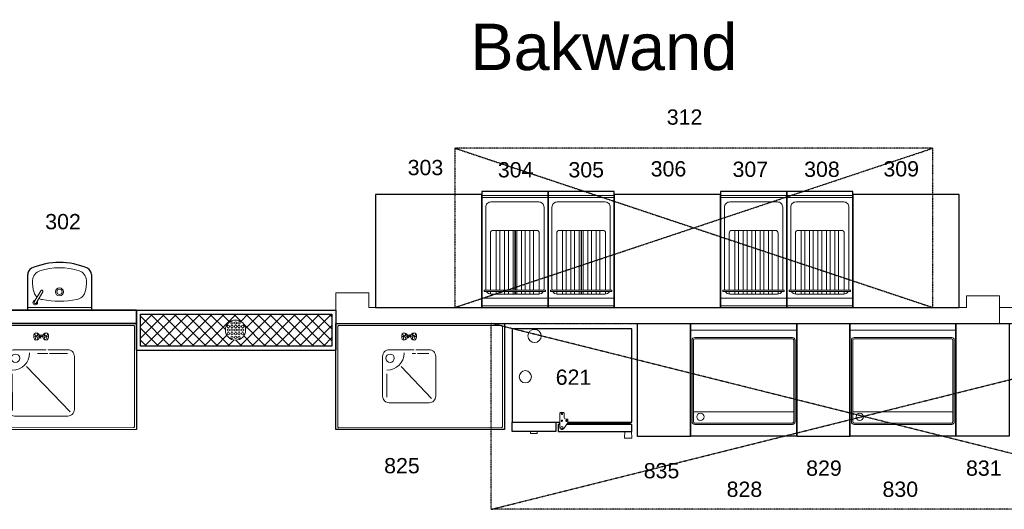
# Model space of a CAD drawing. Header units: millimetres. Extents: x 251300 to 553564, y 2563 to 144710.
# Tile 23 of 57: x 269921 to 277338, y 34794 to 38483. Entities that reach past the tile are written whole.
import ezdxf
from ezdxf.enums import TextEntityAlignment as Align

# ---------------------------------------------------------------- set-up
doc = ezdxf.new("R2010")
doc.units = ezdxf.units.MM
doc.set_wipeout_variables(frame=1)
doc.linetypes.add('CONTINUA', pattern=[0])
doc.linetypes.add('DASHDOT', pattern=[1, 0.5, -0.25, 0, -0.25])
doc.layers.add('0 @ 50', color=7, linetype='Continuous')
for name, color, linetype, lineweight in [('AFZUIGING', 98, 'DASHDOT', 25), ('APPARAAT1', 2, 'Continuous', 25), ('APPARAAT2', 1, 'Continuous', 20), ('APPARAAT3', 6, 'Continuous', 18), ('APPARAAT5', 7, 'Continuous', 5), ('BWK ALGEMEEN', 1, 'Continuous', 25), ('BWK MUREN', 3, 'Continuous', 35), ('elux3d-200-2d', 2, 'CONTINUA', 25), ('elux3d-204-2d', 1, 'CONTINUA', 20), ('POSITIENUMMER', 141, 'Continuous', 20), ('TEKST PS', 10, 'Continuous', 9), ('X-L22_C_binnenwand', 7, 'Continuous', 13), ('X-L32_C_binnenwandopeningen', 3, 'Continuous', 5)]:
    doc.layers.add(name, color=color, linetype=linetype, lineweight=lineweight)
doc.styles.add('PS', font='arial.ttf')
doc.styles.get("Standard").update_dxf_attribs({"font": 'arial.ttf'})

# ---------------------------------------------------------------- blocks, each defined once
blk = doc.blocks.new('POSITIENUMMER')
at = {"layer": 'POSITIENUMMER', "style": 'PS', "flags": 1}
for tag, p in [('MERK-TYPE', (-1.22, -6.81)), ('AFMETINGEN', (-1.22, -10.86)), ('OMSCHRIJVING', (-1.22, -14.79)), ('OPMERKINGEN', (-1.22, -18.98))]:
    blk.add_attdef(tag, p, '', height=2.8, dxfattribs=at)
blk.add_wipeout([(-5.03, 0), (-5.03, 0.11), (-5.02, 0.2), (-5, 0.34), (-4.97, 0.48), (-4.93, 0.6), (-4.86, 0.76), (-4.78, 0.92), (-4.69, 1.07), (-4.6, 1.2), (-4.54, 1.27), (-4.48, 1.34), (-4.43, 1.4), (-4.35, 1.49), (-4.26, 1.57), (-4.18, 1.64), (-4.07, 1.73), (-3.91, 1.86), (-3.77, 1.95), (-3.62, 2.05), (-3.49, 2.12), (-3.31, 2.22), (-3.18, 2.29), (-3.02, 2.36), (-2.86, 2.43), (-2.72, 2.48), (-2.53, 2.55), (-2.36, 2.61), (-2.17, 2.66), (-2, 2.71), (-1.73, 2.77), (-1.53, 2.81), (-1.37, 2.84), (-1.13, 2.88), (-0.93, 2.9), (-0.73, 2.92), (-0.52, 2.93), (-0.28, 2.95), (-0.09, 2.95), (0.17, 2.95), (0.35, 2.94), (0.58, 2.93), (0.78, 2.91), (1, 2.89), (1.15, 2.87), (1.32, 2.85), (1.47, 2.82), (1.68, 2.78), (1.88, 2.74), (2.01, 2.7), (2.16, 2.67), (2.37, 2.6), (2.54, 2.55), (2.65, 2.51), (2.78, 2.46), (2.91, 2.41), (3.05, 2.34), (3.21, 2.27), (3.32, 2.22), (3.46, 2.14), (3.61, 2.06), (3.73, 1.98), (3.85, 1.9), (4, 1.79), (4.11, 1.7), (4.21, 1.62), (4.33, 1.5), (4.43, 1.4), (4.53, 1.29), (4.62, 1.17), (4.69, 1.06), (4.77, 0.94), (4.83, 0.83), (4.89, 0.7), (4.93, 0.6), (4.97, 0.47), (4.99, 0.38), (5.02, 0.23), (5.03, 0.13), (5.03, 0.07), (5.03, 0.04), (5.03, -0.07), (5.02, -0.18), (5.02, -0.17), (5.01, -0.3), (4.96, -0.48), (4.92, -0.62), (4.88, -0.73), (4.79, -0.9), (4.74, -0.99), (4.69, -1.08), (4.62, -1.17), (4.52, -1.29), (4.44, -1.39), (4.37, -1.46), (4.28, -1.55), (4.2, -1.63), (4.05, -1.75), (3.95, -1.83), (3.83, -1.91), (3.65, -2.03), (3.52, -2.11), (3.37, -2.19), (3.23, -2.26), (3.12, -2.32), (2.93, -2.4), (2.81, -2.45), (2.67, -2.5), (2.5, -2.56), (2.26, -2.63), (2.12, -2.68), (1.9, -2.73), (1.71, -2.78), (1.55, -2.81), (1.41, -2.83), (1.28, -2.85), (1.11, -2.88), (0.84, -2.91), (0.68, -2.92), (0.46, -2.94), (0.29, -2.95), (0.1, -2.95), (-0.12, -2.95), (-0.33, -2.94), (-0.56, -2.93), (-0.83, -2.91), (-1.09, -2.88), (-1.3, -2.85), (-1.58, -2.8), (-1.83, -2.75), (-2.05, -2.69), (-2.13, -2.67), (-2.15, -2.67), (-2.41, -2.59), (-2.61, -2.52), (-2.79, -2.45), (-2.94, -2.39), (-3.08, -2.33), (-3.25, -2.25), (-3.37, -2.19), (-3.5, -2.12), (-3.64, -2.04), (-3.76, -1.96), (-3.89, -1.87), (-3.97, -1.81), (-4.08, -1.73), (-4.15, -1.67), (-4.32, -1.51), (-4.48, -1.35), (-4.55, -1.26), (-4.64, -1.14), (-4.73, -1), (-4.79, -0.9), (-4.86, -0.77), (-4.91, -0.65), (-4.94, -0.55), (-4.97, -0.44), (-5.01, -0.28), (-5.02, -0.19), (-5.03, -0.07)]).dxf.layer = 'POSITIENUMMER'
at = {"layer": 'POSITIENUMMER'}
blk.add_attdef('POS', text='', height=2.3, dxfattribs=at).set_placement((0, 0), align=Align.MIDDLE)
blk = doc.blocks.new('handenwasbak')
at = {"layer": 'APPARAAT1'}
for p, q in [((-240, -269.7), (-240, 0)), ((240, 0), (240, -269.7))]:
    blk.add_line(p, q, dxfattribs=at)
blk.add_lwpolyline([(240, 0), (-240, 0), (-240, 0), (240, 0)], close=True, dxfattribs=at)
for centre, radius, start, end in [((-190, -269.7), 50, 180, 246.02645), ((190, -269.7), 50, 293.97355, 0), ((0, 157.6), 517.6, 246.02645, 293.97355)]:
    blk.add_arc(centre, radius, start, end, dxfattribs=at)
at = {"layer": 'APPARAAT2'}
for p, q in [((126.9, -138.4), (175.6, -54)), ((190, -62.3), (141.2, -146.6))]:
    blk.add_line(p, q, dxfattribs=at)
blk.add_lwpolyline([(240, -20), (-240, -20), (-240, -20), (240, -20)], close=True, dxfattribs=at)
for radius in [30, 20]:
    blk.add_circle((0.4, -138.1), radius, dxfattribs=at)
for centre, radius, start, end in [((0, -752.4), 684.8, 78.99545, 101.00455), ((182.8, -58.1), 17.7, 267.89812, 212.10188), ((182.8, -58.1), 8.28, 330, 150), ((47, -210.6), 250.5, 162.28607, 183.31475), ((-115.5, -158.7), 80, 101.00455, 162.28607), ((134.1, -142.5), 8.28, 150, 330), ((115.5, -158.7), 80, 60.17734, 78.99545), ((115.5, -158.7), 80, 17.71393, 48.238), ((-47, -210.6), 250.5, 356.68525, 17.71393), ((-123.3, -220.4), 80, 183.31475, 251.94221), ((0, 157.6), 477.6, 251.94221, 288.05779), ((123.3, -220.4), 80, 288.05779, 356.68525)]:
    blk.add_arc(centre, radius, start, end, dxfattribs=at)
blk = doc.blocks.new('kraan')
at = {"layer": 'APPARAAT2'}
for p, q in [((-39.5, 0), (-49.5, 22.1)), ((-39.5, 0), (-44.9, -26.1)), ((-39.5, 0), (-25, 13.2)), ((-39.5, 0), (-23.8, -8.9)), ((-13.7, 10), (-6.4, 10)), ((-13, 8), (-8.8, 8)), ((-11.9, 0), (-11.9, 0)), ((13.7, 10), (6.4, 10)), ((13, 8), (8.8, 8)), ((11.9, 0), (11.9, 0)), ((39.5, 0), (23.8, -8.9)), ((39.5, 0), (25, 13.2)), ((39.5, 0), (49.5, 22.1)), ((39.5, 0), (44.9, -26.1)), ((-39.5, 0), (-56.1, -1.8)), ((-13.7, -10), (-6.4, -10)), ((-13, -8), (-8.8, -8)), ((13, -8), (8.8, -8)), ((13.7, -10), (9.8, -10)), ((39.5, 0), (56.1, -1.8))]:
    blk.add_line(p, q, dxfattribs=at)
blk.add_circle((0.6, -1.5), 5.16, dxfattribs=at)
for centre, radius, start, end in [((-39.5, 0), 27.7, 270, 90), ((0, 0), 11.9, 90, 268.48876), ((0, 0), 11.9, 318.34492, 90), ((39.5, 0), 27.7, 90, 270)]:
    blk.add_arc(centre, radius, start, end, dxfattribs=at)
blk.add_ellipse((-39.5, 0), major_axis=(0, 27.7), ratio=0.599059, dxfattribs=at)
at = {"layer": 'APPARAAT2', "extrusion": (0, 0, -1)}
blk.add_ellipse((39.5, 0), major_axis=(0, 27.7), ratio=0.599059, dxfattribs=at)
blk.add_wipeout([(82, -202), (82.3, -202.5), (82.4, -202.7), (82.6, -203), (82.9, -203.3), (83.4, -203.8), (83.9, -204.2), (84.3, -204.4), (84.7, -204.6), (85.4, -204.8), (85.9, -204.9), (86.8, -205), (87.4, -204.9), (88, -204.8), (88.6, -204.6), (89.2, -204.3), (89.7, -203.9), (90.2, -203.5), (90.6, -203.1), (90.9, -202.6), (91.2, -201.9), (91.5, -201.2), (91.6, -200.6), (91.6, -199.6), (91.5, -198.9), (91.1, -197.9), (90.7, -196.9), (90.4, -196.1), (89.9, -195), (89.6, -194.3), (89.2, -193.3), (46.3, -94.4), (5.8, -0.8), (5.6, -0.4), (5.8, -1.4), (5.7, -1.9), (5.7, -2.3), (5.6, -2.9), (5.4, -3.4), (5.2, -3.7), (5.1, -4), (4.9, -4.3), (4.8, -4.5), (4.6, -4.8), (4.3, -5.1), (4.2, -5.2), (4, -5.4), (3.8, -5.5), (3.6, -5.7), (3.2, -5.9), (3, -6.1), (2.7, -6.2), (2.3, -6.4), (2, -6.5), (1.5, -6.6), (1.1, -6.6), (0.8, -6.7), (0.5, -6.7), (0.1, -6.6), (-0.3, -6.6), (-0.6, -6.5), (-1, -6.4), (-1.3, -6.3), (-1.7, -6.1), (-2.1, -5.9), (-2.3, -5.8), (-2.5, -5.7), (-2.7, -5.5), (-3, -5.2), (-3.2, -5), (-3.3, -4.9), (-3.4, -4.8), (-3.4, -4.8)]).dxf.layer = 'APPARAAT2'
blk = doc.blocks.new('*U204')
at = {"layer": 'APPARAAT2'}
blk.add_lwpolyline([(1431.3, -647.6), (1431.3, -247.6, -0.414214), (1481.3, -197.6), (1881.3, -197.6, -0.414214), (1931.3, -247.6), (1931.3, -647.6, -0.414214), (1881.3, -697.6), (1481.3, -697.6, -0.414214)], format="xyb", close=True, dxfattribs=at)
blk.add_circle((1487.7, -261.7), 31.6, dxfattribs=at)
blk.add_arc((1464, -222.1), 130.4, 270, 0, dxfattribs=at)
at = {"layer": 'APPARAAT5'}
for p, q in [((1653.5, -226.1), (1879.4, -226.1)), ((1571, -324.1), (1900.1, -666.3)), ((1464, -380.2), (1464, -655.5))]:
    blk.add_line(p, q, dxfattribs=at)
blk.add_lwpolyline([(649.9, -785), (2380, -785), (649.9, -785), (2380, -785), (649.9, -785), (644.9, -780), (649.9, -785), (2380, -785), (2385, -780), (2380, -785), (2385, -780), (2385, -350), (2385, -20), (2380, -15), (649.9, -15), (644.9, -20), (644.9, -780)], close=True, dxfattribs=at)
blk.add_blockref('kraan', (1681.3, -97.6))
at = {"layer": 'APPARAAT1'}
blk.add_lwpolyline([(629.9, -800), (629.9, 0), (2400, 0), (2400, -800)], close=True, dxfattribs=at)
blk = doc.blocks.new('Bakplaat 800')
at = {"layer": 'APPARAAT1'}
for p, q in [((-850, 0), (0, 0)), ((-850, -800), (-850, 0)), ((0, 0), (0, -800)), ((0, -800), (-850, -800))]:
    blk.add_line(p, q, dxfattribs=at)
at = {"layer": 'APPARAAT2'}
for p, q in [((-50, 0), (-50, -800)), ((-760, -767.5), (-760, -32.5)), ((-750, -767.5), (-750, -32.5)), ((-125.4, -12.5), (-740, -12.5)), ((-125.4, -22.5), (-740, -22.5)), ((-665.8, -22.5), (-665.8, -777.5)), ((-115.4, -32.5), (-115.4, -767.5)), ((-105.4, -32.5), (-105.4, -767.5)), ((-125.4, -777.5), (-740, -777.5)), ((-125.4, -787.5), (-740, -787.5))]:
    blk.add_line(p, q, dxfattribs=at)
blk.add_circle((-703.9, -74.9), 27.5, dxfattribs=at)
for centre, radius, start, end in [((-740, -32.5), 20, 90, 180), ((-740, -32.5), 10, 90, 180), ((-125.4, -32.5), 20, 0, 90), ((-125.4, -32.5), 10, 0, 90), ((-740, -767.5), 20, 180, 270), ((-740, -767.5), 10, 180, 270), ((-125.4, -767.5), 20, 270, 0), ((-125.4, -767.5), 10, 270, 0)]:
    blk.add_arc(centre, radius, start, end, dxfattribs=at)
blk = doc.blocks.new('*U205')
at = {"layer": 'APPARAAT2'}
blk.add_lwpolyline([(1481.3, -547.6), (1481.3, -247.6, -0.414214), (1531.3, -197.6), (1831.3, -197.6, -0.414214), (1881.3, -247.6), (1881.3, -547.6, -0.414214), (1831.3, -597.6), (1531.3, -597.6, -0.414214)], format="xyb", close=True, dxfattribs=at)
blk.add_circle((1537.7, -261.7), 31.6, dxfattribs=at)
blk.add_arc((1514, -222.1), 130.4, 270, 0, dxfattribs=at)
at = {"layer": 'APPARAAT5'}
for p, q in [((1703.5, -226.1), (1829.4, -226.1)), ((1621, -324.1), (1850.1, -566.3)), ((1514, -380.2), (1514, -555.5))]:
    blk.add_line(p, q, dxfattribs=at)
blk.add_lwpolyline([(1149.9, -785), (2380, -785), (1149.9, -785), (2380, -785), (1149.9, -785), (1144.9, -780), (1149.9, -785), (2380, -785), (2385, -780), (2380, -785), (2385, -780), (2385, -350), (2385, -20), (2380, -15), (1149.9, -15), (1144.9, -20), (1144.9, -780)], close=True, dxfattribs=at)
blk.add_blockref('kraan', (1681.3, -97.6))
at = {"layer": 'APPARAAT1'}
blk.add_lwpolyline([(1129.9, -800), (1129.9, 0), (2400, 0), (2400, -800)], close=True, dxfattribs=at)
blk = doc.blocks.new('*U157')
at = {"layer": 'APPARAAT1'}
blk.add_lwpolyline([(0, -850), (0, 0), (400, 0), (400, -850)], close=True, dxfattribs=at)
blk = doc.blocks.new('Pitco 18SE')
at = {"layer": 'APPARAAT2'}
for points in [[(108.6, -119.9), (108.6, -100), (137, -100), (137, -119.9)], [(137, -129.9), (137, -580), (108.6, -580), (108.6, -129.9)], [(172, -119.9), (172, -100), (200.3, -100), (200.3, -119.9)], [(200.3, -129.9), (200.3, -580), (172, -580), (172, -129.9)], [(263.7, -119.9), (263.7, -100), (235.3, -100), (235.3, -119.9)], [(235.3, -129.9), (235.3, -580), (263.7, -580), (263.7, -129.9)], [(327, -119.9), (327, -100), (298.7, -100), (298.7, -119.9)], [(298.7, -129.9), (298.7, -580), (327, -580), (327, -129.9)], [(390.4, -119.9), (390.4, -100), (362, -100), (362, -119.9)], [(362, -129.9), (362, -580), (390.4, -580), (390.4, -129.9)]]:
    blk.add_lwpolyline(points, dxfattribs=at)
at = {"layer": 'elux3d-200-2d'}
blk.add_lwpolyline([(0, -873), (499, -873), (499, 0), (0, 0), (0, -872.4)], dxfattribs=at)
at = {"layer": 'elux3d-204-2d'}
for p, q in [((0, -11), (499, -11)), ((0, -71), (499, -71)), ((18.5, -129.9), (18.5, -119.9)), ((480.5, -119.9), (18.5, -119.9)), ((18.5, -129.9), (480.5, -129.9)), ((65.5, -100.3), (65.5, -119.9)), ((65.5, -129.9), (65.5, -560.1)), ((433.5, -100.3), (433.5, -119.9)), ((433.5, -129.9), (433.5, -560.1)), ((480.5, -129.9), (480.5, -119.9)), ((85.6, -580), (413.4, -580)), ((0, -828), (499, -828)), ((0, -843), (499, -843))]:
    blk.add_line(p, q, dxfattribs=at)
for points in [[(31.3, -129.9, 0.064042), (30, -140), (30, -754.9, 0.414214), (70, -794.9), (429, -794.9, 0.414214), (469, -754.9), (469, -140, 0.064042), (467.7, -129.9)], [(463.5, -119.9, 0.266987), (429, -100), (70, -100, 0.266987), (35.5, -119.9, 0.266987)]]:
    blk.add_lwpolyline(points, format="xyb", dxfattribs=at)
for centre, start, end in [((85.5, -560), 179.73628, 270.26372), ((413.5, -560), 269.73628, 0.26372)]:
    blk.add_arc(centre, 20, start, end, dxfattribs=at)
blk = doc.blocks.new('Pitco 18SE split')
at = {"layer": 'APPARAAT1'}
for p, q in [((248.5, -119.9), (248.5, -100)), ((248.5, -580), (248.5, -129.9)), ((249.5, -119.9), (249.5, -100)), ((249.5, -580), (249.5, -129.9)), ((250.5, -119.9), (250.5, -100)), ((250.5, -580), (250.5, -129.9))]:
    blk.add_line(p, q, dxfattribs=at)
at = {"layer": 'APPARAAT2'}
for points in [[(108.6, -119.9), (108.6, -100), (137, -100), (137, -119.9)], [(137, -129.9), (137, -580), (108.6, -580), (108.6, -129.9)], [(172, -119.9), (172, -100), (200.3, -100), (200.3, -119.9)], [(200.3, -129.9), (200.3, -580), (172, -580), (172, -129.9)], [(263.7, -119.9), (263.7, -100), (235.3, -100), (235.3, -119.9)], [(235.3, -129.9), (235.3, -580), (263.7, -580), (263.7, -129.9)], [(327, -119.9), (327, -100), (298.7, -100), (298.7, -119.9)], [(298.7, -129.9), (298.7, -580), (327, -580), (327, -129.9)], [(390.4, -119.9), (390.4, -100), (362, -100), (362, -119.9)], [(362, -129.9), (362, -580), (390.4, -580), (390.4, -129.9)]]:
    blk.add_lwpolyline(points, dxfattribs=at)
at = {"layer": 'elux3d-200-2d'}
blk.add_lwpolyline([(0, -873), (499, -873), (499, 0), (0, 0), (0, -872.4)], dxfattribs=at)
at = {"layer": 'elux3d-204-2d'}
for p, q in [((0, -11), (499, -11)), ((0, -71), (499, -71)), ((18.5, -129.9), (18.5, -119.9)), ((480.5, -119.9), (18.5, -119.9)), ((18.5, -129.9), (480.5, -129.9)), ((65.5, -100.3), (65.5, -119.9)), ((65.5, -129.9), (65.5, -560.1)), ((433.5, -100.3), (433.5, -119.9)), ((433.5, -129.9), (433.5, -560.1)), ((480.5, -129.9), (480.5, -119.9)), ((85.6, -580), (413.4, -580)), ((0, -828), (499, -828)), ((0, -843), (499, -843))]:
    blk.add_line(p, q, dxfattribs=at)
for points in [[(31.3, -129.9, 0.064042), (30, -140), (30, -754.9, 0.414214), (70, -794.9), (429, -794.9, 0.414214), (469, -754.9), (469, -140, 0.064042), (467.7, -129.9)], [(463.5, -119.9, 0.266987), (429, -100), (70, -100, 0.266987), (35.5, -119.9, 0.266987)]]:
    blk.add_lwpolyline(points, format="xyb", dxfattribs=at)
for centre, start, end in [((85.5, -560), 179.73628, 270.26372), ((413.5, -560), 269.73628, 0.26372)]:
    blk.add_arc(centre, 20, start, end, dxfattribs=at)
blk = doc.blocks.new('*U221')
at = {"layer": 'BWK ALGEMEEN', "lineweight": 9}
h = blk.add_hatch(dxfattribs=at)
h.set_pattern_fill('NET', color=256, scale=20, angle=45, style=0)
h.set_pattern_definition([(45, (-11335.61, -8465.86), (-44.90128, 44.90128), []), (135, (-11335.61, -8465.86), (-44.90128, -44.90128), [])])
edge = h.paths.add_edge_path(flags=16)
edge.add_arc((0, -150), 76, 0, 360)
h.paths.add_polyline_path([(-715.3, -30), (726.2, -30), (726.2, -270), (-715.3, -270)])
at = {"layer": 'BWK ALGEMEEN'}
for p, q in [((-745.3, -300), (-745.3, 0)), ((-745.3, 0), (756.2, 0)), ((756.2, 0), (756.2, -300)), ((-715.3, -270), (-715.3, -30)), ((-715.3, -30), (726.2, -30)), ((726.2, -30), (726.2, -270)), ((726.2, -270), (-715.3, -270)), ((-745.3, -300), (756.2, -300))]:
    blk.add_line(p, q, dxfattribs=at)
at = {"layer": 'BWK ALGEMEEN', "lineweight": 9}
for centre, radius in [((0, -150), 76), ((-54, -123), 9), ((-54, -150), 9), ((-27, -96), 9), ((-27, -123), 9), ((-27, -150), 9), ((0, -96), 9), ((0, -123), 9), ((0, -150), 9), ((27, -96), 9), ((27, -123), 9), ((27, -150), 9), ((54, -123), 9), ((54, -150), 9), ((-54, -177), 9), ((-27, -177), 9), ((-27, -204), 9), ((0, -177), 9), ((0, -204), 9), ((27, -177), 9), ((27, -204), 9), ((54, -177), 9)]:
    blk.add_circle(centre, radius, dxfattribs=at)

msp = doc.modelspace()

# ---------------------------------------------------------------- linework, layer by layer
at = {"layer": 'APPARAAT1'}
for points in [[(273401.9, 37164.8), (272601.9, 37164.8), (272601.9, 36314.8), (273401.9, 36314.8)], [(275199.9, 37164.8), (274399.9, 37164.8), (274399.9, 36314.8), (275199.9, 36314.8)], [(276997.9, 37164.8), (276197.9, 37164.8), (276197.9, 36314.8), (276997.9, 36314.8)], [(273959, 35379.3), (273630, 35379.3), (273630, 35450.3), (273959, 35450.3)]]:
    msp.add_lwpolyline(points, close=True, dxfattribs=at)
msp.add_lwpolyline([(273990.6, 35432.3), (273977, 35432.3), (273977, 35379.3), (274532, 35379.3), (274532, 35432.3), (274041.5, 35432.3)], dxfattribs=at)
at = {"layer": 'APPARAAT2'}
for points in [[(274021.4, 35488.5), (274021.4, 35517.9, 0.414214), (274016.4, 35522.9), (273995.6, 35522.9, 0.414214), (273990.6, 35517.9), (273990.6, 35410.1)], [(274036.4, 35473.5), (274045.3, 35473.5, -0.414214), (274050.3, 35468.5), (274050.3, 35444.3), (274018.9, 35401.6)]]:
    msp.add_lwpolyline(points, format="xyb", dxfattribs=at)
for points in [[(273769.5, 35364.3), (273819.5, 35364.3), (273819.5, 35379.3), (273769.5, 35379.3)], [(274532, 35329.3), (274477, 35329.3), (274480, 35379.3), (274529, 35379.3)]]:
    msp.add_lwpolyline(points, close=True, dxfattribs=at)
for centre, radius in [((273800, 36099.9), 50), ((273730, 35792.6), 46), ((274006, 35512.1), 5), ((274006, 35461.7), 5), ((274039.6, 35461.7), 5), ((274006, 35410.1), 7.5)]:
    msp.add_circle(centre, radius, dxfattribs=at)
for centre, radius, end in [((274036.4, 35488.5), 15, 270), ((274006, 35410.1), 15.4, 326.64505)]:
    msp.add_arc(centre, radius, 180, end, dxfattribs=at)
at = {"layer": 'APPARAAT3'}
for p, q in [((273986.4, 35432.3), (273986.4, 35450.3)), ((273990, 35447.3), (273986.4, 35447.3)), ((273990, 35444.3), (273986.4, 35444.3)), ((273990, 35441.3), (273986.4, 35441.3)), ((273990, 35438.3), (273986.4, 35438.3)), ((273990, 35435.3), (273986.4, 35435.3)), ((274522, 35435.3), (274043.7, 35435.3)), ((274522, 35438.3), (274045.9, 35438.3)), ((274522, 35441.3), (274048.1, 35441.3)), ((274522, 35447.3), (274050.3, 35447.3)), ((274522, 35444.3), (274050.3, 35444.3)), ((274492.2, 35432.3), (274492.2, 35450.3))]:
    msp.add_line(p, q, dxfattribs=at)
at = {"layer": 'BWK MUREN'}
msp.add_lwpolyline([(267461.9, 36193.7), (270801.9, 36194.2), (270801.9, 36294.2), (269027, 36294)], dxfattribs=at)
at = {"layer": 'X-L22_C_binnenwand'}
for p, q in [((272301.9, 36194.2), (272301.9, 36423.8)), ((272301.9, 36423.8), (272551.9, 36423.8)), ((272551.9, 36423.8), (272551.9, 36314.8)), ((277051.9, 36401.8), (277301.9, 36401.8)), ((277051.9, 36314.8), (277051.9, 36401.8)), ((277301.9, 36401.8), (277301.9, 36314.8)), ((272551.9, 36314.8), (277051.9, 36314.8)), ((277301.9, 36193.5), (272301.9, 36194.2)), ((277301.9, 36193.5), (272301.9, 36194.2)), ((277301.9, 36193.5), (272301.9, 36194.2)), ((277301.9, 36193.5), (272301.9, 36194.2))]:
    msp.add_line(p, q, dxfattribs=at)

# ---------------------------------------------------------------- block references
at = {"rotation": 90.00000000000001}
for p in [(274973.9, 36194.1), (276173.9, 36194.1)]:
    msp.add_blockref('Bakplaat 800', p, dxfattribs=at)
at = {"layer": '0 @ 50', "xscale": 50, "yscale": 50, "zscale": 50}
for p, values in [((274929.3, 37749.1), {'POS': '312'}), ((272977.7, 37368.8), {'POS': '303'}), ((273657.3, 37352.2), {'POS': '304'}), ((274808.1, 37359.1), {'POS': '306'}), ((275424.7, 37355.8), {'POS': '307'}), ((276561.2, 37359.1), {'POS': '309'}), ((270247.8, 36961.3), {'POS': '302'}), ((274093, 35789.4), {'POS': '621'}), ((272800.7, 35122.9), {'POS': '825'}), ((274756.2, 35085.1), {'POS': '835'}), ((275979.4, 35104.4), {'POS': '829'}), ((277183.4, 35104.4), {'POS': '831'}), ((275380.1, 34945.2), {'POS': '828'}), ((276554.4, 34945.2), {'POS': '830'})]:
    msp.add_blockref('POSITIENUMMER', p, dxfattribs=at).add_auto_attribs(values)
at = {"layer": 'APPARAAT2', "rotation": 180}
msp.add_blockref('handenwasbak', (270221.5, 36294.1), dxfattribs=at)

# ---------------------------------------------------------------- texts
at = {"layer": 'TEKST PS', "insert": (273315.8, 38452.5), "char_height": 350, "width": 2546.168, "attachment_point": 1, "style": 'PS'}
msp.add_mtext('Bakwand ', dxfattribs=at)

# ---------------------------------------------------------------- next in the draw order: linework, layer by layer
at = {"layer": 'APPARAAT1'}
msp.add_lwpolyline([(274050.3, 35450.3), (274532, 35450.3), (274532, 36152.6), (273630, 36152.6), (273630, 35450.3), (273990.6, 35450.3)], dxfattribs=at)

# ---------------------------------------------------------------- next in the draw order: block references
at = {"layer": '0 @ 50', "xscale": 50, "yscale": 50, "zscale": 50}
for p, values in [((274188.7, 37352.2), {'POS': '305'}), ((275964.1, 37355.8), {'POS': '308'})]:
    msp.add_blockref('POSITIENUMMER', p, dxfattribs=at).add_auto_attribs(values)
at = {"layer": 'APPARAAT1', "rotation": 0.008489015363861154}
for name, p in [('*U204', (268401.9, 36193.8)), ('*U205', (271173.5, 36193.9))]:
    msp.add_blockref(name, p, dxfattribs=at)
at = {"layer": 'APPARAAT2'}
for p in [(274573.9, 36193.8), (276973.9, 36194.1)]:
    msp.add_blockref('*U157', p, dxfattribs=at)

# ---------------------------------------------------------------- next in the draw order: linework, layer by layer
at = {"layer": 'AFZUIGING'}
for p, q in [((273199.9, 37514.8), (276799.9, 36314.8)), ((273199.9, 36314.8), (276799.9, 37514.8)), ((273473.9, 34794.1), (279073.9, 36194.1)), ((279073.9, 34794.1), (273473.9, 36194.1))]:
    msp.add_line(p, q, dxfattribs=at)
for points in [[(273199.9, 36314.8), (276799.9, 36314.8), (276799.9, 37514.8), (273199.9, 37514.8)], [(273473.9, 36194.1), (279073.9, 36194.1), (279073.9, 34794.1), (273473.9, 34794.1)]]:
    msp.add_lwpolyline(points, close=True, dxfattribs=at)
at = {"layer": 'X-L32_C_binnenwandopeningen'}
msp.add_lwpolyline([(277301.9, 36194.1), (280662.4, 36194.1), (280662.4, 36314.8), (277301.9, 36314.8)], close=True, dxfattribs=at)

# ---------------------------------------------------------------- next in the draw order: block references
at = {"layer": 'APPARAAT1', "rotation": 180}
for name, p in [('Pitco 18SE split', (273900.9, 36314.8)), ('Pitco 18SE split', (274399.9, 36314.8)), ('Pitco 18SE', (275698.9, 36314.8)), ('Pitco 18SE', (276197.9, 36314.8))]:
    msp.add_blockref(name, p, dxfattribs=at)
at = {"layer": 'APPARAAT2'}
msp.add_blockref('*U221', (271547.2, 36294.2), dxfattribs=at)

# ---------------------------------------------------------------- next in the draw order: block references
msp.add_blockref('*U157', (275773.9, 36193.8), dxfattribs=at)

doc.saveas('drawing.dxf')
